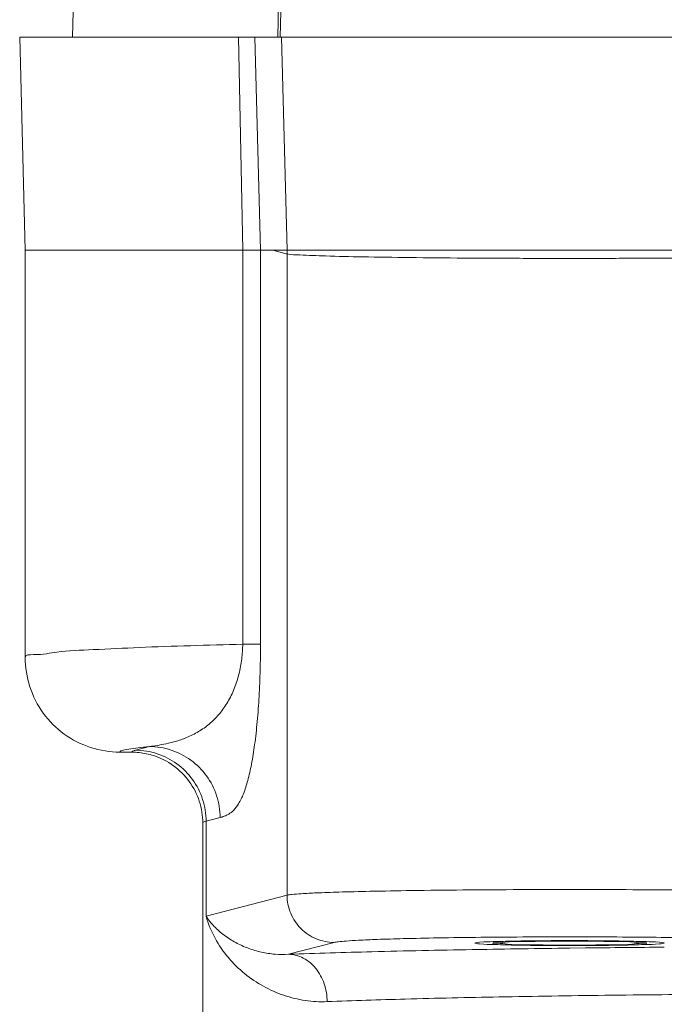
# Model space of a CAD drawing. Header units: millimetres. Extents: x -368 to 1732, y 3428 to 4913.
# Tile 58 of 80: x 1107.37 to 1108.73, y 4373.98 to 4376.06. Entities that reach past the tile are written whole.
import ezdxf

# ---------------------------------------------------------------- set-up
doc = ezdxf.new("R2010")
doc.units = ezdxf.units.MM
doc.linetypes.add('ACAD_ISO08W100', pattern=[36, 24, -3, 6, -3])
doc.layers.add('-- CO_p', color=51, linetype='Continuous', lineweight=9)

# ---------------------------------------------------------------- blocks, each defined once
blk = doc.blocks.new('-- CIEPŁOMIERZ ECHO II_20')
at = {"color": 50}
for points in [[(11.15889, 4.89804), (11.15889, 4.89804), (11.19, 3.71), (11.19, 3.71)], [(10.72634, 4.6757), (10.72634, 4.6757), (10.75163, 3.71), (10.75163, 3.71)], [(10.75605, 3.71), (10.75605, 3.71), (10.73722, 4.67568), (10.73722, 4.67568)], [(9.62102, 3.71), (9.62102, 3.71), (10.74856, 3.71), (10.74856, 3.71)], [(10.73684, 3.26), (10.73684, 3.26), (10.74856, 3.71), (10.74856, 3.71)], [(10.74856, 3.71), (10.74856, 3.71), (10.75163, 3.71), (10.75163, 3.71)], [(10.75163, 3.71), (10.75163, 3.71), (10.80471, 3.71), (10.80471, 3.71)], [(10.79298, 3.26), (10.79298, 3.26), (10.80471, 3.71), (10.80471, 3.71)], [(10.8393, 3.71), (10.8393, 3.71), (10.80471, 3.71), (10.80471, 3.71)], [(10.83052, 3.26), (10.83052, 3.26), (10.8393, 3.71), (10.8393, 3.71)], [(10.8393, 3.71), (10.8393, 3.71), (11.16289, 3.71), (11.16289, 3.71)], [(11.16289, 3.71), (11.16289, 3.71), (11.1992, 3.71), (11.1992, 3.71)], [(11.1992, 3.71), (11.1992, 3.71), (11.30177, 3.71), (11.30177, 3.71)], [(11.29, 3.26), (11.29, 3.26), (11.30179, 3.71), (11.30179, 3.71)], [(9.6846, 3.26), (9.6846, 3.26), (9.93984, 3.26), (9.93984, 3.26)], [(9.94763, 3.26), (9.94763, 3.26), (9.68636, 3.26), (9.68636, 3.26)], [(9.93984, 3.26), (9.93984, 3.26), (9.94233, 3.26), (9.94233, 3.26)], [(9.94233, 3.26), (9.94233, 3.26), (10.11941, 3.26), (10.11941, 3.26)], [(10.13984, 3.26), (10.13984, 3.26), (9.94763, 3.26), (9.94763, 3.26)], [(10.11941, 3.26), (10.11941, 3.26), (10.16445, 3.26), (10.16445, 3.26)], [(10.14373, 3.26), (10.14373, 3.26), (10.13984, 3.26), (10.13984, 3.26)], [(10.33984, 3.26), (10.33984, 3.26), (10.14373, 3.26), (10.14373, 3.26)], [(10.16445, 3.26), (10.16445, 3.26), (10.33984, 3.26), (10.33984, 3.26)], [(10.33984, 3.26), (10.33984, 3.26), (10.34137, 3.26), (10.34137, 3.26)], [(10.66544, 3.26), (10.66544, 3.26), (10.33984, 3.26), (10.33984, 3.26)], [(10.34137, 3.26), (10.34137, 3.26), (10.66544, 3.26), (10.66544, 3.26)], [(10.66544, 3.26), (10.66544, 3.26), (10.66675, 3.26), (10.66675, 3.26)], [(10.66675, 3.26), (10.66675, 3.26), (10.66544, 3.26), (10.66544, 3.26)], [(10.66675, 3.26), (10.66675, 3.26), (10.68211, 3.26), (10.68211, 3.26)], [(10.68211, 3.26), (10.68211, 3.26), (10.66675, 3.26), (10.66675, 3.26)], [(10.68211, 3.26), (10.68211, 3.26), (10.6856, 3.26), (10.6856, 3.26)], [(10.6856, 3.26), (10.6856, 3.26), (10.68211, 3.26), (10.68211, 3.26)], [(10.6856, 3.26), (10.6856, 3.26), (10.69825, 3.26), (10.69825, 3.26)], [(10.69825, 3.26), (10.69825, 3.26), (10.6856, 3.26), (10.6856, 3.26)], [(10.69825, 3.26), (10.69825, 3.26), (10.70145, 3.26), (10.70145, 3.26)], [(10.70145, 3.26), (10.70145, 3.26), (10.69825, 3.26), (10.69825, 3.26)], [(10.70145, 3.26), (10.70145, 3.26), (10.71191, 3.26), (10.71191, 3.26)], [(10.71191, 3.26), (10.71191, 3.26), (10.70145, 3.26), (10.70145, 3.26)], [(10.70976, 3.2499), (10.71881, 3.25025), (10.72792, 3.25058), (10.73684, 3.25213)], [(10.71191, 3.26), (10.71191, 3.26), (10.71464, 3.26), (10.71464, 3.26)], [(10.7129, 3.26), (10.7129, 3.26), (10.71191, 3.26), (10.71191, 3.26)], [(10.71464, 3.26), (10.71464, 3.26), (10.7129, 3.26), (10.7129, 3.26)], [(10.71464, 3.26), (10.71464, 3.26), (10.72288, 3.26), (10.72288, 3.26)], [(10.72288, 3.26), (10.72288, 3.26), (10.71464, 3.26), (10.71464, 3.26)], [(10.72288, 3.26), (10.72288, 3.26), (10.72493, 3.26), (10.72493, 3.26)], [(10.72335, 3.26), (10.72335, 3.26), (10.72288, 3.26), (10.72288, 3.26)], [(10.72493, 3.26), (10.72493, 3.26), (10.72335, 3.26), (10.72335, 3.26)], [(10.72493, 3.26), (10.72493, 3.26), (10.73128, 3.26), (10.73128, 3.26)], [(10.73128, 3.26), (10.73128, 3.26), (10.72493, 3.26), (10.72493, 3.26)], [(10.73128, 3.26), (10.73128, 3.26), (10.73684, 3.26), (10.73684, 3.26)], [(10.73667, 3.26), (10.73667, 3.26), (10.73128, 3.26), (10.73128, 3.26)], [(10.73667, 3.26), (10.73667, 3.26), (10.75019, 3.26), (10.75019, 3.26)], [(10.73684, 3.25213), (10.73683, 3.25475), (10.73677, 3.25738), (10.73667, 3.26)], [(10.73684, 3.26), (10.73684, 3.26), (10.76702, 3.26), (10.76702, 3.26)], [(10.73684, 3.25213), (10.73684, 3.25213), (10.7386, 3.25259), (10.7386, 3.25259)], [(10.73684, 3.25213), (10.73684, 3.25213), (10.73684, 1.89809), (10.73684, 1.89809)], [(10.7386, 3.25259), (10.7386, 3.25259), (10.76702, 3.26), (10.76702, 3.26)], [(10.75019, 3.26), (10.75019, 3.26), (10.76702, 3.26), (10.76702, 3.26)], [(10.76702, 3.26), (10.76702, 3.26), (10.79298, 3.26), (10.79298, 3.26)], [(10.79298, 3.26), (10.79298, 3.26), (10.76702, 3.26), (10.76702, 3.26)], [(10.79298, 3.26), (10.79298, 3.26), (10.80295, 3.26), (10.80295, 3.26)], [(10.79442, 3.26), (10.79442, 3.26), (10.79298, 3.26), (10.79298, 3.26)], [(10.79298, 3.065), (10.79298, 3.065), (10.79298, 3.26), (10.79298, 3.26)], [(10.79656, 3.26), (10.79656, 3.26), (10.79442, 3.26), (10.79442, 3.26)], [(10.79939, 3.26), (10.79939, 3.26), (10.79656, 3.26), (10.79656, 3.26)], [(10.80041, 3.26), (10.80041, 3.26), (10.79939, 3.26), (10.79939, 3.26)], [(10.8033, 3.26), (10.8033, 3.26), (10.80041, 3.26), (10.80041, 3.26)], [(10.80295, 3.26), (10.80295, 3.26), (10.8072, 3.26), (10.8072, 3.26)], [(10.80738, 3.26), (10.80738, 3.26), (10.8033, 3.26), (10.8033, 3.26)], [(10.8072, 3.26), (10.8072, 3.26), (10.81209, 3.26), (10.81209, 3.26)], [(10.81209, 3.26), (10.81209, 3.26), (10.80738, 3.26), (10.80738, 3.26)], [(10.81209, 3.26), (10.81209, 3.26), (10.83052, 3.26), (10.83052, 3.26)], [(10.83052, 3.26), (10.83052, 3.26), (10.81209, 3.26), (10.81209, 3.26)], [(11.06362, 3.26), (11.06362, 3.26), (10.83052, 3.26), (10.83052, 3.26)], [(10.83052, 3.26), (10.83052, 3.26), (10.898, 3.26), (10.898, 3.26)], [(10.83052, 2.42803), (10.83052, 2.42803), (10.83052, 3.26), (10.83052, 3.26)], [(10.898, 3.26), (10.898, 3.26), (11.07509, 3.26), (11.07509, 3.26)], [(11.11016, 3.26), (11.11016, 3.26), (11.06362, 3.26), (11.06362, 3.26)], [(11.07509, 3.26), (11.07509, 3.26), (11.08539, 3.26), (11.08539, 3.26)], [(11.08539, 3.26), (11.08539, 3.26), (11.12294, 3.26), (11.12294, 3.26)], [(11.29001, 3.26), (11.29001, 3.26), (11.11016, 3.26), (11.11016, 3.26)], [(11.12294, 3.26), (11.12294, 3.26), (11.29, 3.26), (11.29, 3.26)], [(11.29, 3.26), (11.29, 3.26), (11.29, 2.40007), (11.29, 2.40007)], [(10.79298, 2.42803), (10.79298, 2.42803), (10.79298, 3.065), (10.79298, 3.065)], [(10.83052, 2.42803), (10.83052, 2.42803), (10.79298, 2.42803), (10.79298, 2.42803)], [(11.04043, 2.21052), (11.03614, 2.21094), (11.03185, 2.21134), (11.02755, 2.21172)], [(11.05712, 2.20402), (11.05712, 2.20402), (11.02755, 2.21172), (11.02755, 2.21172)], [(11.065, 2.2), (11.05976, 2.2), (11.05453, 2.19972), (11.04932, 2.19917)], [(11.08995, 2.2), (11.08995, 2.2), (11.06534, 2.2), (11.06534, 2.2)], [(10.90787, 2.05407), (10.90787, 2.05407), (10.8783, 2.06178), (10.8783, 2.06178)], [(10.90787, 1.8535), (10.90787, 1.8535), (10.90787, 2.05407), (10.90787, 2.05407)], [(10.915, 1.8535), (10.915, 1.8535), (10.915, 2.04995), (10.915, 2.04995)], [(10.915, 1.425), (10.915, 1.425), (10.915, 2.04995), (10.915, 2.04995)], [(10.90787, 1.8535), (10.90787, 1.8535), (10.73684, 1.89809), (10.73684, 1.89809)], [(10.915, 1.425), (10.915, 1.425), (10.915, 1.8535), (10.915, 1.8535)], [(10.157, 1.8099), (10.157, 1.8099), (10.12322, 1.8099), (10.12322, 1.8099)], [(10.73354, 1.77304), (10.73354, 1.77304), (10.63734, 1.79813), (10.63734, 1.79813)], [(10.1065, 1.78645), (10.05092, 1.78709), (9.99535, 1.78764), (9.93977, 1.78809)], [(10.13964, 1.78606), (10.13964, 1.78606), (10.1065, 1.78645), (10.1065, 1.78645)], [(10.33962, 1.78309), (10.27296, 1.78425), (10.2063, 1.78524), (10.13964, 1.78606)], [(10.3456, 1.78298), (10.3456, 1.78298), (10.33962, 1.78309), (10.33962, 1.78309)]]:
    blk.add_open_spline(points, degree=3, dxfattribs=at)
for points, knots in [([(9.68813, 3.24628), (9.70876, 3.24587), (9.7294, 3.24552), (9.75003, 3.24521), (9.75003, 3.24521), (9.78594, 3.24468), (9.82184, 3.24426), (9.85775, 3.24393), (9.85775, 3.24393), (9.89812, 3.24356), (9.93849, 3.24328), (9.97886, 3.24308), (9.97886, 3.24308), (10.02174, 3.24288), (10.06463, 3.24276), (10.10751, 3.24272), (10.10751, 3.24272), (10.15092, 3.24267), (10.19433, 3.24271), (10.23773, 3.24284), (10.23773, 3.24284), (10.27961, 3.24296), (10.32148, 3.24317), (10.36335, 3.24345), (10.36335, 3.24345), (10.40169, 3.24372), (10.44004, 3.24406), (10.47839, 3.24453), (10.47839, 3.24453), (10.51139, 3.24493), (10.5444, 3.24544), (10.5774, 3.24601), (10.5774, 3.24601), (10.60353, 3.24646), (10.62967, 3.24696), (10.65579, 3.24783), (10.65579, 3.24783), (10.67378, 3.24843), (10.69177, 3.24921), (10.70976, 3.2499)], [0, 0, 0, 0, 0.1, 0.1, 0.1, 0.1, 0.2, 0.2, 0.2, 0.2, 0.3, 0.3, 0.3, 0.3, 0.4, 0.4, 0.4, 0.4, 0.5, 0.5, 0.5, 0.5, 0.6, 0.6, 0.6, 0.6, 0.7, 0.7, 0.7, 0.7, 0.8, 0.8, 0.8, 0.8, 0.9, 0.9, 0.9, 0.9, 1, 1, 1, 1]), ([(10.8783, 2.06178), (10.87535, 2.06255), (10.87242, 2.06343), (10.86956, 2.06452), (10.86956, 2.06452), (10.8663, 2.06576), (10.86313, 2.06726), (10.86015, 2.06908), (10.86015, 2.06908), (10.85648, 2.07132), (10.85309, 2.07403), (10.85005, 2.07707), (10.85005, 2.07707), (10.84592, 2.08118), (10.84243, 2.08589), (10.83937, 2.09085), (10.83937, 2.09085), (10.83521, 2.09759), (10.83186, 2.10479), (10.82895, 2.11214), (10.82895, 2.11214), (10.82536, 2.1212), (10.82243, 2.1305), (10.81988, 2.1399), (10.81988, 2.1399), (10.81681, 2.15123), (10.81427, 2.1627), (10.81206, 2.17423), (10.81206, 2.17423), (10.80941, 2.18803), (10.80723, 2.20191), (10.80535, 2.21584), (10.80535, 2.21584), (10.80317, 2.23199), (10.8014, 2.2482), (10.79991, 2.26444), (10.79991, 2.26444), (10.79828, 2.28224), (10.797, 2.30007), (10.796, 2.31792), (10.796, 2.31792), (10.79495, 2.33646), (10.7942, 2.35502), (10.7937, 2.37359), (10.7937, 2.37359), (10.79322, 2.39173), (10.79298, 2.40988), (10.79298, 2.42803)], [0, 0, 0, 0, 0.0833333, 0.0833333, 0.0833333, 0.0833333, 0.1666667, 0.1666667, 0.1666667, 0.1666667, 0.25, 0.25, 0.25, 0.25, 0.3333333, 0.3333333, 0.3333333, 0.3333333, 0.4166667, 0.4166667, 0.4166667, 0.4166667, 0.5, 0.5, 0.5, 0.5, 0.5833333, 0.5833333, 0.5833333, 0.5833333, 0.6666667, 0.6666667, 0.6666667, 0.6666667, 0.75, 0.75, 0.75, 0.75, 0.8333333, 0.8333333, 0.8333333, 0.8333333, 0.9166667, 0.9166667, 0.9166667, 0.9166667, 1, 1, 1, 1]), ([(11.02755, 2.21172), (11.02221, 2.21251), (11.01686, 2.21332), (11.01153, 2.2142), (11.01153, 2.2142), (11.0052, 2.21525), (10.99889, 2.21641), (10.99261, 2.21775), (10.99261, 2.21775), (10.98524, 2.21931), (10.97792, 2.22112), (10.97069, 2.22326), (10.97069, 2.22326), (10.96233, 2.22573), (10.9541, 2.22864), (10.94608, 2.23207), (10.94608, 2.23207), (10.93742, 2.23578), (10.92901, 2.24011), (10.92101, 2.24509), (10.92101, 2.24509), (10.91313, 2.24999), (10.90564, 2.25552), (10.89865, 2.26163), (10.89865, 2.26163), (10.89159, 2.2678), (10.88505, 2.27456), (10.87909, 2.28179), (10.87909, 2.28179), (10.87282, 2.28939), (10.86719, 2.29751), (10.8622, 2.30601), (10.8622, 2.30601), (10.85691, 2.31501), (10.85234, 2.32443), (10.84844, 2.33412), (10.84844, 2.33412), (10.84441, 2.34414), (10.84111, 2.35445), (10.83848, 2.36493), (10.83848, 2.36493), (10.83584, 2.37544), (10.83388, 2.38612), (10.83255, 2.39688), (10.83255, 2.39688), (10.83128, 2.40721), (10.8306, 2.41762), (10.83052, 2.42803)], [0, 0, 0, 0, 0.0833333, 0.0833333, 0.0833333, 0.0833333, 0.1666667, 0.1666667, 0.1666667, 0.1666667, 0.25, 0.25, 0.25, 0.25, 0.3333333, 0.3333333, 0.3333333, 0.3333333, 0.4166667, 0.4166667, 0.4166667, 0.4166667, 0.5, 0.5, 0.5, 0.5, 0.5833333, 0.5833333, 0.5833333, 0.5833333, 0.6666667, 0.6666667, 0.6666667, 0.6666667, 0.75, 0.75, 0.75, 0.75, 0.8333333, 0.8333333, 0.8333333, 0.8333333, 0.9166667, 0.9166667, 0.9166667, 0.9166667, 1, 1, 1, 1]), ([(10.83052, 2.42798), (10.86742, 2.42703), (10.90423, 2.42597), (10.94121, 2.42485), (10.94121, 2.42485), (10.97741, 2.42375), (11.01377, 2.42259), (11.04956, 2.42099), (11.04956, 2.42099), (11.08154, 2.41955), (11.11307, 2.41778), (11.14635, 2.41647), (11.14635, 2.41647), (11.17278, 2.41543), (11.20032, 2.41468), (11.22313, 2.41138), (11.22313, 2.41138), (11.23792, 2.40924), (11.25073, 2.40602), (11.27273, 2.40586), (11.27273, 2.40586), (11.28076, 2.4058), (11.29002, 2.40614), (11.29, 2.40007)], [0, 0, 0, 0, 0.1666667, 0.1666667, 0.1666667, 0.1666667, 0.3333333, 0.3333333, 0.3333333, 0.3333333, 0.5, 0.5, 0.5, 0.5, 0.6666667, 0.6666667, 0.6666667, 0.6666667, 0.8333333, 0.8333333, 0.8333333, 0.8333333, 1, 1, 1, 1]), ([(11.29, 2.40007), (11.29, 2.3792), (11.28669, 2.35819), (11.28022, 2.33825), (11.28022, 2.33825), (11.27375, 2.3183), (11.26412, 2.29942), (11.25181, 2.28248), (11.25181, 2.28248), (11.2395, 2.26554), (11.22451, 2.25053), (11.20757, 2.23822), (11.20757, 2.23822), (11.19063, 2.2259), (11.17175, 2.21627), (11.15181, 2.20979), (11.15181, 2.20979), (11.13187, 2.20332), (11.11086, 2.2), (11.09, 2.2)], [0, 0, 0, 0, 0.2, 0.2, 0.2, 0.2, 0.4, 0.4, 0.4, 0.4, 0.6, 0.6, 0.6, 0.6, 0.8, 0.8, 0.8, 0.8, 1, 1, 1, 1]), ([(11.02755, 2.21172), (11.012, 2.21168), (10.99635, 2.20916), (10.98151, 2.20429), (10.98151, 2.20429), (10.96663, 2.19941), (10.95257, 2.19218), (10.93995, 2.18295), (10.93995, 2.18295), (10.92731, 2.17371), (10.91613, 2.16247), (10.90694, 2.14979), (10.90694, 2.14979), (10.89775, 2.13709), (10.89055, 2.12296), (10.8857, 2.10804), (10.8857, 2.10804), (10.88085, 2.09311), (10.87834, 2.07739), (10.8783, 2.06178)], [0, 0, 0, 0, 0.2, 0.2, 0.2, 0.2, 0.4, 0.4, 0.4, 0.4, 0.6, 0.6, 0.6, 0.6, 0.8, 0.8, 0.8, 0.8, 1, 1, 1, 1]), ([(11.04043, 2.21052), (11.04758, 2.20982), (11.05524, 2.20896), (11.06183, 2.20796), (11.06183, 2.20796), (11.06843, 2.20696), (11.07395, 2.20581), (11.08304, 2.20404), (11.08304, 2.20404), (11.08641, 2.20338), (11.09027, 2.20264), (11.08993, 2.2)], [0, 0, 0, 0, 0.3333333, 0.3333333, 0.3333333, 0.3333333, 0.6666667, 0.6666667, 0.6666667, 0.6666667, 1, 1, 1, 1]), ([(11.05712, 2.20402), (11.04157, 2.20397), (11.02592, 2.20145), (11.01107, 2.19658), (11.01107, 2.19658), (10.9962, 2.1917), (10.98214, 2.18447), (10.96952, 2.17524), (10.96952, 2.17524), (10.95688, 2.166), (10.9457, 2.15476), (10.93651, 2.14208), (10.93651, 2.14208), (10.92732, 2.12938), (10.92012, 2.11525), (10.91527, 2.10033), (10.91527, 2.10033), (10.91042, 2.0854), (10.90791, 2.06968), (10.90787, 2.05407)], [0, 0, 0, 0, 0.2, 0.2, 0.2, 0.2, 0.4, 0.4, 0.4, 0.4, 0.6, 0.6, 0.6, 0.6, 0.8, 0.8, 0.8, 0.8, 1, 1, 1, 1]), ([(11.04932, 2.19917), (11.03892, 2.19807), (11.02861, 2.19589), (11.01864, 2.19265), (11.01864, 2.19265), (11.00371, 2.1878), (10.98953, 2.18057), (10.97682, 2.17133), (10.97682, 2.17133), (10.96411, 2.16209), (10.95287, 2.15084), (10.94364, 2.13813), (10.94364, 2.13813), (10.93441, 2.12542), (10.92719, 2.11126), (10.92234, 2.0963), (10.92234, 2.0963), (10.91749, 2.08135), (10.915, 2.06559), (10.915, 2.04995)], [0, 0, 0, 0, 0.2, 0.2, 0.2, 0.2, 0.4, 0.4, 0.4, 0.4, 0.6, 0.6, 0.6, 0.6, 0.8, 0.8, 0.8, 0.8, 1, 1, 1, 1]), ([(11.06507, 2.2), (11.06498, 2.20092), (11.064, 2.20148), (11.06307, 2.20194), (11.06307, 2.20194), (11.06097, 2.20297), (11.05915, 2.20348), (11.05712, 2.20402)], [0, 0, 0, 0, 0.5, 0.5, 0.5, 0.5, 1, 1, 1, 1]), ([(10.915, 2.04995), (10.915, 2.0508), (10.91417, 2.05143), (10.91336, 2.05193), (10.91336, 2.05193), (10.9115, 2.05306), (10.90976, 2.05352), (10.90787, 2.05407)], [0, 0, 0, 0, 0.5, 0.5, 0.5, 0.5, 1, 1, 1, 1]), ([(10.73684, 1.89809), (10.73344, 1.89883), (10.72997, 1.8992), (10.7265, 1.89953), (10.7265, 1.89953), (10.71993, 1.90016), (10.71335, 1.90065), (10.70678, 1.90107), (10.70678, 1.90107), (10.69618, 1.90175), (10.68556, 1.90226), (10.67494, 1.90271), (10.67494, 1.90271), (10.65922, 1.90337), (10.6435, 1.90392), (10.62778, 1.9044), (10.62778, 1.9044), (10.60581, 1.90508), (10.58383, 1.90562), (10.56185, 1.90609), (10.56185, 1.90609), (10.53259, 1.90672), (10.50333, 1.90723), (10.47406, 1.90766), (10.47406, 1.90766), (10.43781, 1.90819), (10.40155, 1.9086), (10.36529, 1.90892), (10.36529, 1.90892), (10.32472, 1.90928), (10.28414, 1.90952), (10.24356, 1.90968), (10.24356, 1.90968), (10.20237, 1.90984), (10.16118, 1.9099), (10.11999, 1.90987), (10.11999, 1.90987), (10.08204, 1.90984), (10.0441, 1.90974), (10.00615, 1.90955), (10.00615, 1.90955), (9.97341, 1.90938), (9.94067, 1.90916), (9.90792, 1.90886), (9.90792, 1.90886), (9.88056, 1.90861), (9.85319, 1.90831), (9.82583, 1.90794), (9.82583, 1.90794), (9.8034, 1.90764), (9.78098, 1.9073), (9.75856, 1.90689), (9.75856, 1.90689), (9.74045, 1.90657), (9.72234, 1.9062), (9.70423, 1.90579), (9.70423, 1.90579), (9.6897, 1.90545), (9.67518, 1.90508), (9.66066, 1.90466)], [0, 0, 0, 0, 0.0666667, 0.0666667, 0.0666667, 0.0666667, 0.1333333, 0.1333333, 0.1333333, 0.1333333, 0.2, 0.2, 0.2, 0.2, 0.2666667, 0.2666667, 0.2666667, 0.2666667, 0.3333333, 0.3333333, 0.3333333, 0.3333333, 0.4, 0.4, 0.4, 0.4, 0.4666667, 0.4666667, 0.4666667, 0.4666667, 0.5333333, 0.5333333, 0.5333333, 0.5333333, 0.6, 0.6, 0.6, 0.6, 0.6666667, 0.6666667, 0.6666667, 0.6666667, 0.7333333, 0.7333333, 0.7333333, 0.7333333, 0.8, 0.8, 0.8, 0.8, 0.8666667, 0.8666667, 0.8666667, 0.8666667, 0.9333333, 0.9333333, 0.9333333, 0.9333333, 1, 1, 1, 1]), ([(10.63734, 1.79813), (10.65027, 1.79816), (10.66333, 1.80079), (10.67536, 1.80581), (10.67536, 1.80581), (10.68741, 1.81084), (10.69842, 1.81826), (10.70761, 1.8275), (10.70761, 1.8275), (10.71681, 1.83675), (10.72419, 1.84781), (10.72919, 1.8599), (10.72919, 1.8599), (10.73419, 1.87199), (10.73681, 1.88511), (10.73684, 1.89809)], [0, 0, 0, 0, 0.25, 0.25, 0.25, 0.25, 0.5, 0.5, 0.5, 0.5, 0.75, 0.75, 0.75, 0.75, 1, 1, 1, 1]), ([(10.90787, 1.8535), (10.90339, 1.83734), (10.89692, 1.82169), (10.88889, 1.80692), (10.88889, 1.80692), (10.88098, 1.79239), (10.87155, 1.77872), (10.8609, 1.76608), (10.8609, 1.76608), (10.85044, 1.75369), (10.8388, 1.74229), (10.82622, 1.73206), (10.82622, 1.73206), (10.81387, 1.72202), (10.80062, 1.7131), (10.78669, 1.70543), (10.78669, 1.70543), (10.77294, 1.69786), (10.75853, 1.69151), (10.74366, 1.68648), (10.74366, 1.68648), (10.7289, 1.6815), (10.7137, 1.67782), (10.69828, 1.67556), (10.69828, 1.67556), (10.68297, 1.67332), (10.66743, 1.67247), (10.652, 1.67308)], [0, 0, 0, 0, 0.1428571, 0.1428571, 0.1428571, 0.1428572, 0.2857143, 0.2857143, 0.2857143, 0.2857143, 0.4285714, 0.4285714, 0.4285714, 0.4285714, 0.5714286, 0.5714286, 0.5714286, 0.5714286, 0.7142857, 0.7142857, 0.7142857, 0.7142857, 0.8571429, 0.8571429, 0.8571429, 0.8571429, 1, 1, 1, 1]), ([(10.90787, 1.8535), (10.90294, 1.8458), (10.89715, 1.83863), (10.8908, 1.83201), (10.8908, 1.83201), (10.88424, 1.82517), (10.87708, 1.81892), (10.86949, 1.81324), (10.86949, 1.81324), (10.86178, 1.80748), (10.85362, 1.80231), (10.84515, 1.79774), (10.84515, 1.79774), (10.83663, 1.79315), (10.82779, 1.78917), (10.81872, 1.7858), (10.81872, 1.7858), (10.80965, 1.78243), (10.80035, 1.77968), (10.7909, 1.77758), (10.7909, 1.77758), (10.78146, 1.77548), (10.77188, 1.77403), (10.76224, 1.77326), (10.76224, 1.77326), (10.75269, 1.7725), (10.74309, 1.77241), (10.73354, 1.77304)], [0, 0, 0, 0, 0.1428571, 0.1428571, 0.1428571, 0.1428572, 0.2857143, 0.2857143, 0.2857143, 0.2857143, 0.4285714, 0.4285714, 0.4285714, 0.4285714, 0.5714286, 0.5714286, 0.5714286, 0.5714286, 0.7142857, 0.7142857, 0.7142857, 0.7142857, 0.8571429, 0.8571429, 0.8571429, 0.8571429, 1, 1, 1, 1]), ([(10.12322, 1.8099), (10.0916, 1.80988), (10.05999, 1.80977), (10.02837, 1.80958), (10.02837, 1.80958), (10.00109, 1.80942), (9.97381, 1.80919), (9.94653, 1.80889), (9.94653, 1.80889), (9.92373, 1.80864), (9.90093, 1.80834), (9.87812, 1.80797), (9.87812, 1.80797), (9.85944, 1.80767), (9.84076, 1.80733), (9.82208, 1.80693), (9.82208, 1.80693), (9.80698, 1.8066), (9.79189, 1.80624), (9.7768, 1.80582), (9.7768, 1.80582), (9.76471, 1.80549), (9.75262, 1.80512), (9.74053, 1.8047)], [0, 0, 0, 0, 0.1666667, 0.1666667, 0.1666667, 0.1666667, 0.3333333, 0.3333333, 0.3333333, 0.3333333, 0.5, 0.5, 0.5, 0.5, 0.6666667, 0.6666667, 0.6666667, 0.6666667, 0.8333333, 0.8333333, 0.8333333, 0.8333333, 1, 1, 1, 1]), ([(10.63734, 1.79813), (10.63453, 1.79886), (10.63163, 1.79923), (10.62874, 1.79956), (10.62874, 1.79956), (10.62326, 1.80019), (10.61779, 1.80068), (10.61231, 1.8011), (10.61231, 1.8011), (10.60348, 1.80178), (10.59463, 1.80229), (10.58579, 1.80274), (10.58579, 1.80274), (10.57269, 1.80341), (10.5596, 1.80395), (10.5465, 1.80444), (10.5465, 1.80444), (10.52819, 1.80511), (10.50988, 1.80565), (10.49156, 1.80612), (10.49156, 1.80612), (10.46717, 1.80675), (10.44278, 1.80726), (10.41838, 1.80769), (10.41838, 1.80769), (10.38816, 1.80822), (10.35793, 1.80863), (10.32769, 1.80895), (10.32769, 1.80895), (10.29386, 1.80931), (10.26003, 1.80956), (10.2262, 1.80971), (10.2262, 1.80971), (10.20313, 1.80982), (10.18007, 1.80988), (10.157, 1.8099)], [0, 0, 0, 0, 0.1111111, 0.1111111, 0.1111111, 0.1111111, 0.2222222, 0.2222222, 0.2222222, 0.2222222, 0.3333333, 0.3333333, 0.3333333, 0.3333333, 0.4444444, 0.4444444, 0.4444444, 0.4444445, 0.5555556, 0.5555556, 0.5555556, 0.5555556, 0.6666667, 0.6666667, 0.6666667, 0.6666667, 0.7777778, 0.7777778, 0.7777778, 0.7777778, 0.8888889, 0.8888889, 0.8888889, 0.8888889, 1, 1, 1, 1]), ([(10.13984, 1.80199), (10.11925, 1.80198), (10.09845, 1.80187), (10.07805, 1.80173), (10.07805, 1.80173), (10.05964, 1.8016), (10.04154, 1.80144), (10.0223, 1.80099), (10.0223, 1.80099), (10.00702, 1.80063), (9.99101, 1.80008), (9.97805, 1.79983), (9.97805, 1.79983), (9.96971, 1.79967), (9.96264, 1.79963), (9.94963, 1.79837), (9.94963, 1.79837), (9.9451, 1.79793), (9.93984, 1.79734), (9.93984, 1.79675), (9.93984, 1.79675), (9.93984, 1.79616), (9.9451, 1.79557), (9.94963, 1.79513), (9.94963, 1.79513), (9.96264, 1.79387), (9.96971, 1.79383), (9.97805, 1.79367), (9.97805, 1.79367), (9.99101, 1.79342), (10.00702, 1.79287), (10.0223, 1.79251), (10.0223, 1.79251), (10.04154, 1.79206), (10.05964, 1.7919), (10.07805, 1.79177), (10.07805, 1.79177), (10.09845, 1.79162), (10.11925, 1.79152), (10.13984, 1.79151)], [0, 0, 0, 0, 0.1, 0.1, 0.1, 0.1, 0.2, 0.2, 0.2, 0.2, 0.3, 0.3, 0.3, 0.3, 0.4, 0.4, 0.4, 0.4, 0.5, 0.5, 0.5, 0.5, 0.6, 0.6, 0.6, 0.6, 0.7, 0.7, 0.7, 0.7, 0.8, 0.8, 0.8, 0.8, 0.9, 0.9, 0.9, 0.9, 1, 1, 1, 1]), ([(9.97774, 1.79675), (9.97774, 1.79943), (9.982, 1.79856), (9.98568, 1.79806), (9.98568, 1.79806), (9.99622, 1.79664), (10.00195, 1.79832), (10.00871, 1.79924), (10.00871, 1.79924), (10.01922, 1.80068), (10.0322, 1.80025), (10.04458, 1.80018), (10.04458, 1.80018), (10.06016, 1.80009), (10.07477, 1.80056), (10.08976, 1.80079), (10.08976, 1.80079), (10.09518, 1.80087), (10.10065, 1.80092), (10.10609, 1.80095)], [0, 0, 0, 0, 0.2, 0.2, 0.2, 0.2, 0.4, 0.4, 0.4, 0.4, 0.6, 0.6, 0.6, 0.6, 0.8, 0.8, 0.8, 0.8, 1, 1, 1, 1]), ([(10.10609, 1.79255), (10.10065, 1.79258), (10.09518, 1.79263), (10.08976, 1.79271), (10.08976, 1.79271), (10.07477, 1.79294), (10.06016, 1.7934), (10.04458, 1.79331), (10.04458, 1.79331), (10.0322, 1.79324), (10.01922, 1.79282), (10.00871, 1.79425), (10.00871, 1.79425), (10.00195, 1.79517), (9.99622, 1.79686), (9.98568, 1.79544), (9.98568, 1.79544), (9.982, 1.79494), (9.97774, 1.79407), (9.97774, 1.79675)], [0, 0, 0, 0, 0.2, 0.2, 0.2, 0.2, 0.4, 0.4, 0.4, 0.4, 0.6, 0.6, 0.6, 0.6, 0.8, 0.8, 0.8, 0.8, 1, 1, 1, 1]), ([(10.10609, 1.80095), (10.11734, 1.80101), (10.12859, 1.80099), (10.13984, 1.80099), (10.13984, 1.80099), (10.15109, 1.80099), (10.16234, 1.80101), (10.17359, 1.80095)], [0, 0, 0, 0, 0.5, 0.5, 0.5, 0.5, 1, 1, 1, 1]), ([(10.17359, 1.79255), (10.16234, 1.79248), (10.15109, 1.7925), (10.13984, 1.7925), (10.13984, 1.7925), (10.12859, 1.7925), (10.11734, 1.79248), (10.10609, 1.79255)], [0, 0, 0, 0, 0.5, 0.5, 0.5, 0.5, 1, 1, 1, 1]), ([(10.13984, 1.79151), (10.16044, 1.79152), (10.18123, 1.79162), (10.20164, 1.79177), (10.20164, 1.79177), (10.22005, 1.7919), (10.23814, 1.79206), (10.25739, 1.79251), (10.25739, 1.79251), (10.27267, 1.79287), (10.28867, 1.79342), (10.30164, 1.79367), (10.30164, 1.79367), (10.30997, 1.79383), (10.31705, 1.79387), (10.33005, 1.79513), (10.33005, 1.79513), (10.33459, 1.79557), (10.33984, 1.79616), (10.33984, 1.79675), (10.33984, 1.79675), (10.33984, 1.79734), (10.33459, 1.79793), (10.33005, 1.79837), (10.33005, 1.79837), (10.31705, 1.79963), (10.30997, 1.79967), (10.30164, 1.79983), (10.30164, 1.79983), (10.28867, 1.80008), (10.27267, 1.80063), (10.25739, 1.80099), (10.25739, 1.80099), (10.23814, 1.80144), (10.22005, 1.8016), (10.20164, 1.80173), (10.20164, 1.80173), (10.18123, 1.80187), (10.16044, 1.80198), (10.13984, 1.80199)], [0, 0, 0, 0, 0.1, 0.1, 0.1, 0.1, 0.2, 0.2, 0.2, 0.2, 0.3, 0.3, 0.3, 0.3, 0.4, 0.4, 0.4, 0.4, 0.5, 0.5, 0.5, 0.5, 0.6, 0.6, 0.6, 0.6, 0.7, 0.7, 0.7, 0.7, 0.8, 0.8, 0.8, 0.8, 0.9, 0.9, 0.9, 0.9, 1, 1, 1, 1]), ([(10.17359, 1.80095), (10.17904, 1.80092), (10.18451, 1.80087), (10.18993, 1.80079), (10.18993, 1.80079), (10.20492, 1.80056), (10.21953, 1.80009), (10.23511, 1.80018), (10.23511, 1.80018), (10.24748, 1.80025), (10.26046, 1.80068), (10.27098, 1.79924), (10.27098, 1.79924), (10.27773, 1.79832), (10.28347, 1.79664), (10.29401, 1.79806), (10.29401, 1.79806), (10.29768, 1.79856), (10.30194, 1.79943), (10.30194, 1.79675)], [0, 0, 0, 0, 0.2, 0.2, 0.2, 0.2, 0.4, 0.4, 0.4, 0.4, 0.6, 0.6, 0.6, 0.6, 0.8, 0.8, 0.8, 0.8, 1, 1, 1, 1]), ([(10.30194, 1.79675), (10.30194, 1.79407), (10.29768, 1.79494), (10.29401, 1.79544), (10.29401, 1.79544), (10.28347, 1.79686), (10.27773, 1.79517), (10.27098, 1.79425), (10.27098, 1.79425), (10.26046, 1.79282), (10.24748, 1.79324), (10.23511, 1.79331), (10.23511, 1.79331), (10.21953, 1.7934), (10.20492, 1.79294), (10.18993, 1.79271), (10.18993, 1.79271), (10.18451, 1.79263), (10.17904, 1.79258), (10.17359, 1.79255)], [0, 0, 0, 0, 0.2, 0.2, 0.2, 0.2, 0.4, 0.4, 0.4, 0.4, 0.6, 0.6, 0.6, 0.6, 0.8, 0.8, 0.8, 0.8, 1, 1, 1, 1]), ([(10.73354, 1.77304), (10.67489, 1.77521), (10.61623, 1.77694), (10.55756, 1.77844), (10.55756, 1.77844), (10.48691, 1.78026), (10.41626, 1.78173), (10.3456, 1.78298)], [0, 0, 0, 0, 0.5, 0.5, 0.5, 0.5, 1, 1, 1, 1]), ([(10.73354, 1.77304), (10.72289, 1.77285), (10.71217, 1.76995), (10.70262, 1.76501), (10.70262, 1.76501), (10.69241, 1.75972), (10.68355, 1.75211), (10.67631, 1.74324), (10.67631, 1.74324), (10.66851, 1.73367), (10.66259, 1.72265), (10.65855, 1.71099), (10.65855, 1.71099), (10.65433, 1.6988), (10.65215, 1.6859), (10.65199, 1.67308)], [0, 0, 0, 0, 0.25, 0.25, 0.25, 0.25, 0.5, 0.5, 0.5, 0.5, 0.75, 0.75, 0.75, 0.75, 1, 1, 1, 1]), ([(10.652, 1.67308), (10.59707, 1.67525), (10.54212, 1.67698), (10.48717, 1.67849), (10.48717, 1.67849), (10.42116, 1.6803), (10.35514, 1.68177), (10.28912, 1.68303), (10.28912, 1.68303), (10.21467, 1.68444), (10.14022, 1.68557), (10.06576, 1.68649), (10.06576, 1.68649), (9.98539, 1.68749), (9.90501, 1.68823), (9.82463, 1.68878), (9.82463, 1.68878), (9.74057, 1.68935), (9.6565, 1.68969), (9.57243, 1.68983), (9.57243, 1.68983), (9.48737, 1.68997), (9.4023, 1.68989), (9.31724, 1.6896)], [0, 0, 0, 0, 0.1666667, 0.1666667, 0.1666667, 0.1666667, 0.3333333, 0.3333333, 0.3333333, 0.3333333, 0.5, 0.5, 0.5, 0.5, 0.6666667, 0.6666667, 0.6666667, 0.6666667, 0.8333333, 0.8333333, 0.8333333, 0.8333333, 1, 1, 1, 1])]:
    blk.add_open_spline(points, degree=3, knots=knots, dxfattribs=at)
blk = doc.blocks.new('*U324')
at = {"linetype": 'Continuous', "lineweight": 0}
blk.add_blockref('-- CIEPŁOMIERZ ECHO II_20', (3.3004, 0), dxfattribs=at)

msp = doc.modelspace()

# ---------------------------------------------------------------- block references
at = {"layer": '-- CO_p', "linetype": 'ACAD_ISO08W100', "ltscale": 20, "xscale": -1}
msp.add_blockref('*U324', (1121.9726, 4372.3175), dxfattribs=at)

doc.saveas('drawing.dxf')
